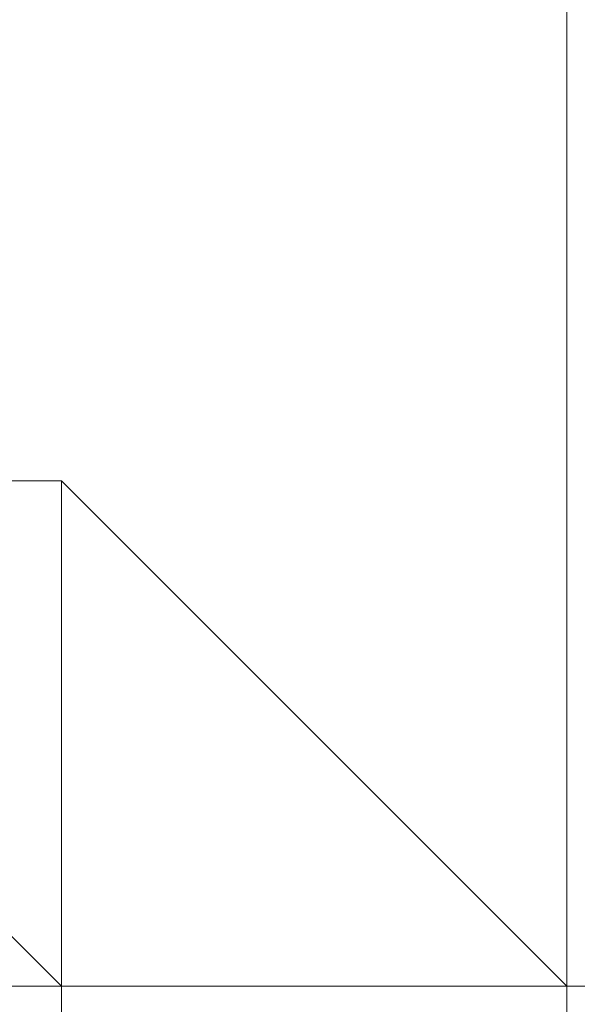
# Model space of a CAD drawing. Header units: inches. Extents: x -79624 to 52587, y -27526 to 10116.
# Tile 158 of 256: x 5647 to 5657, y -7694 to -7676. Entities that reach past the tile are written whole.
import ezdxf
from ezdxf import colors
from ezdxf.entities.mleader import LeaderData, LeaderLine
from ezdxf.math import Vec2, Vec3

# ---------------------------------------------------------------- set-up
doc = ezdxf.new("R2010")
doc.units = ezdxf.units.IN
doc.header["$MEASUREMENT"] = 0
doc.layers.add('- განათება', color=7, linetype='Continuous')
doc.layers.add('Dimensioning - General', color=7, linetype='Continuous')
doc.layers.add('- მექანიკური ნაწილი', color=7, linetype='Continuous', lineweight=18)
doc.styles.add('CT', font='ARIALN.TTF', dxfattribs={"height": 200})
doc.styles.add('GENERATED_STYLE_1', font='txt')
doc.dimstyles.new('GENERATED_STYLE__1', dxfattribs={"dimtxt": 100, "dimasz": 76, "dimexe": 0.18, "dimexo": 0.0625, "dimgap": 0, "dimtad": 0, "dimdec": 0, "dimlfac": 0.1, "dimzin": 0, "dimdsep": 46, "dimtxsty": 'GENERATED_STYLE_1', "dimblk": 'ARROWHEAD_5', "dimblk1": 'ARROWHEAD_5', "dimblk2": 'ARROWHEAD_5', "dimcen": 0.09, "dimse1": 1, "dimse2": 1, "dimclrd": 7, "dimclre": 7, "dimclrt": 7, "dimadec": 0, "dimazin": 0, "dimtfac": 1, "dimtdec": 4, "dimtmove": 0, "dimatfit": 3, "dimfxl": 1, "dimtolj": 1, "dimtzin": 0, "dimarcsym": 0})

# ---------------------------------------------------------------- blocks, each defined once
blk = doc.blocks.new('ARROWHEAD_5')
at = {"linetype": 'Continuous', "lineweight": 0}
blk.add_hatch(color=0, dxfattribs=at).paths.add_polyline_path([(-1, 0.2679), (0, 0), (-1, -0.2679)])
at = {"color": 0, "linetype": 'Continuous', "lineweight": 0}
blk.add_line((0, 0), (-1, 0), dxfattribs=at)
blk = doc.blocks.new('*D249')
at = {"layer": 'Defpoints', "color": 0, "linetype": 'Continuous', "transparency": 16777216}
for p in [(358.556, 209.203), (25258.556, 209.203), (1258.556, -26125.722)]:
    blk.add_point(p, dxfattribs=at)
at = {"layer": 'Dimensioning - General', "color": 7, "linetype": 'Continuous', "lineweight": -2, "transparency": 16777216}
for p, q in [((358.556, 133.203), (358.556, -12795.724)), ((358.556, -26049.722), (358.556, -13148.104))]:
    blk.add_line(p, q, dxfattribs=at)
at = {"layer": 'Dimensioning - General', "color": 7, "linetype": 'Continuous', "lineweight": -2, "transparency": 16777216, "xscale": 76.00000000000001, "yscale": 76.00000000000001, "zscale": 76.00000000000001}
for p, rotation in [((358.556, 209.203), 90), ((358.556, -26125.722), 270)]:
    blk.add_blockref('ARROWHEAD_5', p, dxfattribs=dict(at, rotation=rotation))
at = {"layer": 'Dimensioning - General', "color": 7, "linetype": 'Continuous', "lineweight": 13, "transparency": 16777216, "insert": (358.556, -12971.914), "char_height": 100, "attachment_point": 5, "rotation": 90, "style": 'GENERATED_STYLE_1'}
blk.add_mtext('\\A1;2633', dxfattribs=at)
blk = doc.blocks.new('_DotSmall')
at = {"color": 0, "linetype": 'ByBlock', "const_width": 0.5}
blk.add_lwpolyline([(-0.0625, 0, 1), (0.0625, 0, 1)], format="xyb", close=True, dxfattribs=at)

msp = doc.modelspace()

# ---------------------------------------------------------------- linework, layer by layer
at = {"layer": '- მექანიკური ნაწილი', "color": 7, "lineweight": 0}
for points in [[(5782.86193, -7037.67465), (5728.96977, -7037.67465), (5782.86193, -7037.67465), (5728.96977, -7037.67465), (5728.96977, -7010.72856), (5684.05963, -7010.72856), (5684.05963, -7037.67465), (5728.96977, -7037.67465), (5684.05963, -7037.67465), (5728.96977, -7037.67465), (5728.96977, -7199.35115), (5782.86193, -7199.35115), (5728.96977, -7199.35115), (5782.86193, -7199.35115), (5728.96977, -7199.35115), (5684.05963, -7199.35115), (5657.11354, -7199.35115), (5657.11354, -7702.34471), (5684.05963, -7702.34471), (5657.11354, -7702.34471), (5657.11354, -7855.03918), (5657.11354, -7890.96729)], [(5630.16746, -7890.96729), (5630.16746, -7855.03918), (5639.14949, -7855.03918), (5639.14949, -7702.34471), (5630.16746, -7702.34471), (5639.14949, -7702.34471), (5630.16746, -7702.34471), (5630.16746, -7199.35115), (5639.14949, -7199.35115), (5657.11354, -7199.35115), (5657.11354, -7702.34471), (5639.14949, -7702.34471), (5639.14949, -7199.35115), (5630.16746, -7199.35115), (6339.74766, -7199.35115)], [(5630.16746, -7890.96729), (5630.16746, -7855.03918), (5639.14949, -7855.03918), (5630.16746, -7855.03918), (5639.14949, -7855.03918), (5630.16746, -7855.03918), (5639.14949, -7855.03918), (5639.14949, -7702.34471), (5657.11354, -7702.34471), (5639.14949, -7702.34471), (5657.11354, -7702.34471), (5657.11354, -7199.35115), (5639.14949, -7199.35115), (5639.14949, -7702.34471), (5630.16746, -7702.34471), (5630.16746, -7855.03918), (5639.14949, -7855.03918), (5639.14949, -7890.96729)], [(5666.09557, -7693.36268), (5630.16746, -7693.36268), (5666.09557, -7693.36268)], [(5648.13152, -7693.36268), (5648.13152, -7693.36268)]]:
    msp.add_lwpolyline(points, dxfattribs=at)
for points in [[(5657.11354, -7199.35115), (5639.14949, -7199.35115), (5630.16746, -7199.35115), (5639.14949, -7199.35115), (5630.16746, -7199.35115), (5639.14949, -7199.35115), (5639.14949, -7702.34471), (5657.11354, -7702.34471)], [(6330.76563, -7630.48848), (5639.14949, -7630.48848), (5630.16746, -7693.36268), (6339.74766, -7693.36268)], [(6330.76563, -7630.48848), (5639.14949, -7630.48848), (5630.16746, -7693.36268), (6339.74766, -7693.36268)], [(5666.09557, -7693.36268), (5630.16746, -7693.36268)]]:
    msp.add_lwpolyline(points, close=True, dxfattribs=at)
at = {"layer": '- მექანიკური ნაწილი', "lineweight": 0}
for points in [[(5639.14949, -7675.39862), (5639.14949, -7684.38065), (5648.13152, -7693.36268), (5639.14949, -7693.36268), (5648.13152, -7693.36268), (5639.14949, -7684.38065), (5639.14949, -7693.36268), (5639.14949, -7684.38065), (5639.14949, -7693.36268), (5639.14949, -7684.38065), (5648.13152, -7693.36268), (5639.14949, -7684.38065), (5639.14949, -7693.36268), (5639.14949, -7684.38065), (5639.14949, -7693.36268), (5630.16746, -7684.38065), (5630.16746, -7675.39862), (5630.16746, -7684.38065), (5630.16746, -7675.39862), (5630.16746, -7684.38065), (5630.16746, -7675.39862)], [(5639.14949, -7675.39862), (5639.14949, -7684.38065), (5630.16746, -7675.39862), (5630.16746, -7684.38065), (5639.14949, -7684.38065), (5630.16746, -7684.38065), (5639.14949, -7693.36268), (5639.14949, -7684.38065), (5648.13152, -7693.36268), (5639.14949, -7684.38065), (5639.14949, -7693.36268), (5648.13152, -7693.36268), (5639.14949, -7693.36268), (5639.14949, -7684.38065), (5639.14949, -7675.39862), (5639.14949, -7684.38065), (5639.14949, -7693.36268), (5648.13152, -7693.36268), (5639.14949, -7693.36268), (5639.14949, -7684.38065), (5630.16746, -7684.38065), (5639.14949, -7684.38065), (5630.16746, -7675.39862)], [(5693.04166, -7675.39862), (5684.05963, -7684.38065), (5675.0776, -7693.36268), (5666.09557, -7693.36268), (5657.11354, -7693.36268), (5648.13152, -7693.36268), (5639.14949, -7693.36268), (5630.16746, -7684.38065), (5630.16746, -7675.39862)], [(5648.13152, -7693.36268), (5639.14949, -7684.38065), (5648.13152, -7693.36268)], [(5648.13152, -7693.36268), (5639.14949, -7684.38065), (5648.13152, -7693.36268)], [(5648.13152, -7693.36268), (5639.14949, -7684.38065), (5648.13152, -7693.36268)], [(5648.13152, -7693.36268), (5639.14949, -7684.38065), (5648.13152, -7693.36268)], [(5648.13152, -7684.38065), (5639.14949, -7684.38065), (5648.13152, -7684.38065)], [(5648.13152, -7684.38065), (5639.14949, -7684.38065), (5648.13152, -7684.38065)], [(5648.13152, -7684.38065), (5639.14949, -7684.38065), (5648.13152, -7684.38065)], [(5648.13152, -7684.38065), (5639.14949, -7684.38065), (5648.13152, -7684.38065)], [(5648.13152, -7684.38065), (5639.14949, -7684.38065), (5648.13152, -7684.38065)], [(5648.13152, -7684.38065), (5639.14949, -7684.38065), (5648.13152, -7684.38065)], [(5648.13152, -7684.38065), (5639.14949, -7684.38065), (5648.13152, -7684.38065)], [(5648.13152, -7684.38065), (5639.14949, -7684.38065), (5648.13152, -7684.38065)], [(5648.13152, -7684.38065), (5639.14949, -7684.38065), (5648.13152, -7684.38065)], [(5648.13152, -7693.36268), (5639.14949, -7684.38065), (5648.13152, -7693.36268)], [(5648.13152, -7693.36268), (5639.14949, -7684.38065), (5648.13152, -7693.36268)], [(5648.13152, -7693.36268), (5639.14949, -7684.38065), (5648.13152, -7693.36268)], [(5648.13152, -7693.36268), (5639.14949, -7684.38065), (5648.13152, -7693.36268)], [(5648.13152, -7693.36268), (5639.14949, -7684.38065), (5648.13152, -7693.36268)], [(5648.13152, -7693.36268), (5639.14949, -7684.38065), (5648.13152, -7693.36268)], [(5648.13152, -7693.36268), (5639.14949, -7684.38065), (5648.13152, -7693.36268)], [(5648.13152, -7693.36268), (5639.14949, -7684.38065), (5648.13152, -7693.36268)], [(5648.13152, -7684.38065), (5639.14949, -7684.38065), (5648.13152, -7684.38065)], [(5648.13152, -7684.38065), (5639.14949, -7684.38065), (5648.13152, -7684.38065)], [(5648.13152, -7684.38065), (5639.14949, -7684.38065), (5648.13152, -7684.38065)], [(5648.13152, -7684.38065), (5639.14949, -7684.38065), (5648.13152, -7684.38065)], [(5648.13152, -7684.38065), (5639.14949, -7684.38065), (5648.13152, -7684.38065)], [(5648.13152, -7684.38065), (5639.14949, -7684.38065), (5648.13152, -7684.38065)], [(5648.13152, -7684.38065), (5639.14949, -7684.38065), (5648.13152, -7684.38065)], [(5648.13152, -7684.38065), (5639.14949, -7684.38065), (5648.13152, -7684.38065)], [(5648.13152, -7684.38065), (5639.14949, -7684.38065), (5648.13152, -7684.38065)], [(5648.13152, -7693.36268), (5639.14949, -7684.38065), (5648.13152, -7693.36268)], [(5648.13152, -7693.36268), (5639.14949, -7684.38065), (5648.13152, -7693.36268)], [(5648.13152, -7693.36268), (5639.14949, -7684.38065), (5648.13152, -7693.36268)], [(5648.13152, -7693.36268), (5639.14949, -7684.38065), (5648.13152, -7693.36268)], [(5648.13152, -7693.36268), (5639.14949, -7684.38065), (5648.13152, -7693.36268)], [(5648.13152, -7693.36268), (5639.14949, -7684.38065), (5648.13152, -7693.36268)], [(5648.13152, -7693.36268), (5639.14949, -7684.38065), (5648.13152, -7693.36268)], [(5648.13152, -7693.36268), (5639.14949, -7684.38065), (5648.13152, -7693.36268)], [(5648.13152, -7684.38065), (5639.14949, -7684.38065), (5648.13152, -7684.38065)], [(5648.13152, -7684.38065), (5639.14949, -7684.38065), (5648.13152, -7684.38065)], [(5648.13152, -7684.38065), (5639.14949, -7684.38065), (5648.13152, -7684.38065)], [(5648.13152, -7684.38065), (5639.14949, -7684.38065), (5648.13152, -7684.38065)], [(5648.13152, -7684.38065), (5639.14949, -7684.38065), (5648.13152, -7684.38065)], [(5648.13152, -7684.38065), (5639.14949, -7684.38065), (5648.13152, -7684.38065)], [(5648.13152, -7684.38065), (5639.14949, -7684.38065), (5648.13152, -7684.38065)], [(5648.13152, -7684.38065), (5639.14949, -7684.38065), (5648.13152, -7684.38065)], [(5648.13152, -7684.38065), (5639.14949, -7684.38065), (5648.13152, -7684.38065)], [(5648.13152, -7693.36268), (5639.14949, -7684.38065), (5648.13152, -7693.36268)], [(5648.13152, -7693.36268), (5639.14949, -7684.38065), (5648.13152, -7693.36268)], [(5648.13152, -7693.36268), (5639.14949, -7684.38065), (5648.13152, -7693.36268)], [(5648.13152, -7693.36268), (5639.14949, -7684.38065), (5648.13152, -7693.36268)], [(5648.13152, -7684.38065), (5648.13152, -7693.36268), (5648.13152, -7684.38065)], [(5648.13152, -7684.38065), (5648.13152, -7684.38065)], [(5648.13152, -7693.36268), (5648.13152, -7684.38065), (5648.13152, -7693.36268)], [(5648.13152, -7684.38065), (5648.13152, -7684.38065)], [(5648.13152, -7693.36268), (5648.13152, -7684.38065), (5648.13152, -7693.36268)], [(5648.13152, -7684.38065), (5648.13152, -7684.38065)], [(5648.13152, -7693.36268), (5648.13152, -7684.38065), (5648.13152, -7693.36268)], [(5648.13152, -7684.38065), (5648.13152, -7684.38065)], [(5648.13152, -7693.36268), (5648.13152, -7684.38065), (5648.13152, -7693.36268)], [(5648.13152, -7684.38065), (5648.13152, -7684.38065)], [(5648.13152, -7684.38065), (5648.13152, -7684.38065)], [(5657.11354, -7693.36268), (5648.13152, -7684.38065), (5657.11354, -7693.36268)], [(5648.13152, -7684.38065), (5648.13152, -7684.38065)], [(5657.11354, -7693.36268), (5648.13152, -7684.38065), (5657.11354, -7693.36268)], [(5648.13152, -7684.38065), (5648.13152, -7684.38065)], [(5648.13152, -7684.38065), (5648.13152, -7684.38065)], [(5648.13152, -7693.36268), (5648.13152, -7684.38065), (5648.13152, -7693.36268)], [(5648.13152, -7684.38065), (5648.13152, -7693.36268), (5648.13152, -7684.38065)], [(5648.13152, -7684.38065), (5648.13152, -7693.36268), (5648.13152, -7684.38065)], [(5648.13152, -7684.38065), (5648.13152, -7684.38065)], [(5648.13152, -7693.36268), (5648.13152, -7684.38065), (5648.13152, -7693.36268)], [(5648.13152, -7684.38065), (5648.13152, -7684.38065)], [(5648.13152, -7693.36268), (5648.13152, -7684.38065), (5648.13152, -7693.36268)], [(5648.13152, -7684.38065), (5648.13152, -7684.38065)], [(5648.13152, -7693.36268), (5648.13152, -7684.38065), (5648.13152, -7693.36268)], [(5648.13152, -7684.38065), (5648.13152, -7684.38065)], [(5648.13152, -7693.36268), (5648.13152, -7684.38065), (5648.13152, -7693.36268)], [(5648.13152, -7684.38065), (5648.13152, -7684.38065)], [(5648.13152, -7684.38065), (5648.13152, -7684.38065)], [(5657.11354, -7693.36268), (5648.13152, -7684.38065), (5657.11354, -7693.36268)], [(5648.13152, -7684.38065), (5648.13152, -7684.38065)], [(5657.11354, -7693.36268), (5648.13152, -7684.38065), (5657.11354, -7693.36268)], [(5648.13152, -7684.38065), (5648.13152, -7684.38065)], [(5648.13152, -7684.38065), (5648.13152, -7684.38065)], [(5648.13152, -7693.36268), (5648.13152, -7684.38065), (5648.13152, -7693.36268)], [(5648.13152, -7684.38065), (5648.13152, -7693.36268), (5648.13152, -7684.38065)], [(5648.13152, -7684.38065), (5648.13152, -7693.36268), (5648.13152, -7684.38065)], [(5648.13152, -7684.38065), (5648.13152, -7684.38065)], [(5648.13152, -7693.36268), (5648.13152, -7684.38065), (5648.13152, -7693.36268)], [(5648.13152, -7684.38065), (5648.13152, -7684.38065)], [(5648.13152, -7693.36268), (5648.13152, -7684.38065), (5648.13152, -7693.36268)], [(5648.13152, -7684.38065), (5648.13152, -7684.38065)], [(5648.13152, -7693.36268), (5648.13152, -7684.38065), (5648.13152, -7693.36268)], [(5648.13152, -7684.38065), (5648.13152, -7684.38065)], [(5648.13152, -7693.36268), (5648.13152, -7684.38065), (5648.13152, -7693.36268)], [(5648.13152, -7684.38065), (5648.13152, -7684.38065)], [(5648.13152, -7684.38065), (5648.13152, -7684.38065)], [(5657.11354, -7693.36268), (5648.13152, -7684.38065), (5657.11354, -7693.36268)], [(5648.13152, -7684.38065), (5648.13152, -7684.38065)], [(5657.11354, -7693.36268), (5648.13152, -7684.38065), (5657.11354, -7693.36268)], [(5648.13152, -7684.38065), (5648.13152, -7684.38065)], [(5648.13152, -7684.38065), (5648.13152, -7684.38065)], [(5648.13152, -7693.36268), (5648.13152, -7684.38065), (5648.13152, -7693.36268)], [(5648.13152, -7684.38065), (5648.13152, -7693.36268), (5648.13152, -7684.38065)], [(5639.14949, -7693.36268), (5648.13152, -7693.36268), (5639.14949, -7693.36268)], [(5639.14949, -7693.36268), (5648.13152, -7693.36268), (5639.14949, -7693.36268)], [(5648.13152, -7693.36268), (5639.14949, -7693.36268), (5648.13152, -7693.36268)], [(5648.13152, -7693.36268), (5639.14949, -7693.36268), (5648.13152, -7693.36268)], [(5648.13152, -7693.36268), (5639.14949, -7693.36268), (5648.13152, -7693.36268)], [(5648.13152, -7693.36268), (5639.14949, -7693.36268), (5648.13152, -7693.36268)], [(5648.13152, -7693.36268), (5639.14949, -7693.36268), (5648.13152, -7693.36268)], [(5648.13152, -7693.36268), (5639.14949, -7693.36268), (5648.13152, -7693.36268)], [(5648.13152, -7693.36268), (5639.14949, -7693.36268), (5648.13152, -7693.36268)], [(5648.13152, -7693.36268), (5639.14949, -7693.36268), (5648.13152, -7693.36268)], [(5648.13152, -7693.36268), (5639.14949, -7693.36268), (5648.13152, -7693.36268)], [(5648.13152, -7693.36268), (5639.14949, -7693.36268), (5648.13152, -7693.36268)], [(5648.13152, -7693.36268), (5639.14949, -7693.36268), (5648.13152, -7693.36268)], [(5648.13152, -7693.36268), (5639.14949, -7693.36268), (5648.13152, -7693.36268)], [(5648.13152, -7693.36268), (5639.14949, -7693.36268), (5648.13152, -7693.36268)], [(5648.13152, -7693.36268), (5639.14949, -7693.36268), (5648.13152, -7693.36268)], [(5648.13152, -7693.36268), (5639.14949, -7693.36268), (5648.13152, -7693.36268)], [(5648.13152, -7693.36268), (5639.14949, -7693.36268), (5648.13152, -7693.36268)], [(5648.13152, -7693.36268), (5639.14949, -7693.36268), (5648.13152, -7693.36268)], [(5648.13152, -7693.36268), (5639.14949, -7693.36268), (5648.13152, -7693.36268)], [(5648.13152, -7693.36268), (5639.14949, -7693.36268), (5648.13152, -7693.36268)], [(5648.13152, -7693.36268), (5639.14949, -7693.36268), (5648.13152, -7693.36268)], [(5648.13152, -7693.36268), (5639.14949, -7693.36268), (5648.13152, -7693.36268)], [(5648.13152, -7693.36268), (5639.14949, -7693.36268), (5648.13152, -7693.36268)], [(5675.0776, -7693.36268), (5666.09557, -7693.36268), (5675.0776, -7693.36268), (5666.09557, -7693.36268), (5657.11354, -7693.36268), (5648.13152, -7693.36268), (5639.14949, -7693.36268)], [(5648.13152, -7693.36268), (5639.14949, -7693.36268), (5648.13152, -7693.36268)], [(5648.13152, -7693.36268), (5639.14949, -7693.36268), (5648.13152, -7693.36268)], [(5648.13152, -7693.36268), (5639.14949, -7693.36268), (5648.13152, -7693.36268)], [(5648.13152, -7693.36268), (5639.14949, -7693.36268), (5648.13152, -7693.36268)], [(5648.13152, -7693.36268), (5639.14949, -7693.36268), (5648.13152, -7693.36268)], [(5648.13152, -7693.36268), (5639.14949, -7693.36268), (5648.13152, -7693.36268)], [(5648.13152, -7693.36268), (5639.14949, -7693.36268), (5648.13152, -7693.36268)], [(5648.13152, -7693.36268), (5639.14949, -7693.36268), (5648.13152, -7693.36268)], [(5648.13152, -7693.36268), (5639.14949, -7693.36268), (5648.13152, -7693.36268)], [(5648.13152, -7693.36268), (5639.14949, -7693.36268), (5648.13152, -7693.36268)], [(5648.13152, -7693.36268), (5639.14949, -7693.36268), (5648.13152, -7693.36268)], [(5639.14949, -7693.36268), (5648.13152, -7693.36268), (5639.14949, -7693.36268)], [(5648.13152, -7693.36268), (5648.13152, -7693.36268)], [(5648.13152, -7702.34471), (5648.13152, -7693.36268), (5648.13152, -7702.34471)], [(5648.13152, -7693.36268), (5648.13152, -7693.36268)], [(5648.13152, -7693.36268), (5657.11354, -7693.36268), (5648.13152, -7693.36268)], [(5648.13152, -7693.36268), (5648.13152, -7693.36268)], [(5648.13152, -7693.36268), (5648.13152, -7693.36268)], [(5657.11354, -7693.36268), (5648.13152, -7693.36268), (5657.11354, -7693.36268)], [(5648.13152, -7693.36268), (5648.13152, -7693.36268)], [(5657.11354, -7693.36268), (5648.13152, -7693.36268), (5657.11354, -7693.36268)], [(5648.13152, -7693.36268), (5648.13152, -7693.36268)], [(5657.11354, -7693.36268), (5648.13152, -7693.36268), (5657.11354, -7693.36268)], [(5648.13152, -7693.36268), (5648.13152, -7693.36268)], [(5657.11354, -7693.36268), (5648.13152, -7693.36268), (5657.11354, -7693.36268)], [(5648.13152, -7693.36268), (5648.13152, -7693.36268)], [(5657.11354, -7693.36268), (5648.13152, -7693.36268), (5657.11354, -7693.36268)], [(5648.13152, -7693.36268), (5648.13152, -7693.36268)], [(5657.11354, -7693.36268), (5648.13152, -7693.36268), (5657.11354, -7693.36268)], [(5648.13152, -7693.36268), (5648.13152, -7693.36268)], [(5657.11354, -7693.36268), (5648.13152, -7693.36268), (5657.11354, -7693.36268)], [(5648.13152, -7693.36268), (5648.13152, -7693.36268)], [(5657.11354, -7693.36268), (5648.13152, -7693.36268), (5657.11354, -7693.36268)], [(5648.13152, -7693.36268), (5648.13152, -7693.36268)], [(5657.11354, -7693.36268), (5648.13152, -7693.36268), (5657.11354, -7693.36268)], [(5648.13152, -7693.36268), (5648.13152, -7693.36268)], [(5657.11354, -7693.36268), (5648.13152, -7693.36268), (5657.11354, -7693.36268)], [(5648.13152, -7693.36268), (5648.13152, -7693.36268)], [(5657.11354, -7693.36268), (5648.13152, -7693.36268), (5657.11354, -7693.36268)], [(5648.13152, -7693.36268), (5648.13152, -7693.36268)], [(5657.11354, -7693.36268), (5648.13152, -7693.36268), (5657.11354, -7693.36268)], [(5648.13152, -7693.36268), (5648.13152, -7693.36268)], [(5657.11354, -7693.36268), (5648.13152, -7693.36268), (5657.11354, -7693.36268)], [(5648.13152, -7693.36268), (5648.13152, -7693.36268)], [(5657.11354, -7693.36268), (5648.13152, -7693.36268), (5657.11354, -7693.36268)], [(5648.13152, -7693.36268), (5657.11354, -7693.36268), (5648.13152, -7693.36268)], [(5648.13152, -7693.36268), (5657.11354, -7693.36268), (5648.13152, -7693.36268)], [(5648.13152, -7693.36268), (5648.13152, -7693.36268)], [(5657.11354, -7693.36268), (5648.13152, -7693.36268), (5657.11354, -7693.36268)], [(5648.13152, -7693.36268), (5648.13152, -7693.36268)], [(5657.11354, -7693.36268), (5648.13152, -7693.36268), (5657.11354, -7693.36268)], [(5648.13152, -7693.36268), (5648.13152, -7693.36268)], [(5657.11354, -7693.36268), (5648.13152, -7693.36268), (5657.11354, -7693.36268)], [(5648.13152, -7693.36268), (5648.13152, -7693.36268)], [(5657.11354, -7693.36268), (5648.13152, -7693.36268), (5657.11354, -7693.36268)], [(5648.13152, -7693.36268), (5648.13152, -7693.36268)], [(5657.11354, -7693.36268), (5648.13152, -7693.36268), (5657.11354, -7693.36268)], [(5648.13152, -7693.36268), (5648.13152, -7693.36268)], [(5657.11354, -7693.36268), (5648.13152, -7693.36268), (5657.11354, -7693.36268)], [(5648.13152, -7693.36268), (5648.13152, -7693.36268)], [(5657.11354, -7693.36268), (5648.13152, -7693.36268), (5657.11354, -7693.36268)], [(5648.13152, -7693.36268), (5648.13152, -7693.36268)], [(5657.11354, -7693.36268), (5648.13152, -7693.36268), (5657.11354, -7693.36268)], [(5648.13152, -7693.36268), (5648.13152, -7693.36268)], [(5657.11354, -7693.36268), (5648.13152, -7693.36268), (5657.11354, -7693.36268)], [(5648.13152, -7693.36268), (5648.13152, -7693.36268)], [(5657.11354, -7693.36268), (5648.13152, -7693.36268), (5657.11354, -7693.36268)], [(5648.13152, -7693.36268), (5648.13152, -7693.36268)], [(5657.11354, -7693.36268), (5648.13152, -7693.36268), (5657.11354, -7693.36268)], [(5648.13152, -7693.36268), (5648.13152, -7693.36268)], [(5657.11354, -7693.36268), (5648.13152, -7693.36268), (5657.11354, -7693.36268)], [(5648.13152, -7693.36268), (5648.13152, -7693.36268)], [(5657.11354, -7693.36268), (5648.13152, -7693.36268), (5657.11354, -7693.36268)], [(5648.13152, -7693.36268), (5648.13152, -7693.36268)], [(5657.11354, -7693.36268), (5648.13152, -7693.36268), (5657.11354, -7693.36268)], [(5648.13152, -7693.36268), (5648.13152, -7693.36268)], [(5648.13152, -7693.36268), (5648.13152, -7693.36268)], [(5657.11354, -7693.36268), (5648.13152, -7693.36268), (5657.11354, -7693.36268)], [(5648.13152, -7693.36268), (5648.13152, -7693.36268)], [(5657.11354, -7693.36268), (5648.13152, -7693.36268), (5657.11354, -7693.36268)], [(5648.13152, -7693.36268), (5648.13152, -7693.36268)], [(5657.11354, -7693.36268), (5648.13152, -7693.36268), (5657.11354, -7693.36268)], [(5648.13152, -7693.36268), (5648.13152, -7693.36268)], [(5657.11354, -7693.36268), (5648.13152, -7693.36268), (5657.11354, -7693.36268)], [(5648.13152, -7693.36268), (5648.13152, -7693.36268)], [(5657.11354, -7693.36268), (5648.13152, -7693.36268), (5657.11354, -7693.36268)], [(5648.13152, -7693.36268), (5648.13152, -7693.36268)], [(5657.11354, -7693.36268), (5648.13152, -7693.36268), (5657.11354, -7693.36268)], [(5648.13152, -7693.36268), (5648.13152, -7693.36268)], [(5657.11354, -7693.36268), (5648.13152, -7693.36268), (5657.11354, -7693.36268)], [(5648.13152, -7693.36268), (5648.13152, -7693.36268)], [(5657.11354, -7693.36268), (5648.13152, -7693.36268), (5657.11354, -7693.36268)], [(5648.13152, -7693.36268), (5648.13152, -7693.36268)], [(5657.11354, -7693.36268), (5648.13152, -7693.36268), (5657.11354, -7693.36268)], [(5648.13152, -7693.36268), (5648.13152, -7693.36268)], [(5657.11354, -7693.36268), (5648.13152, -7693.36268), (5657.11354, -7693.36268)], [(5648.13152, -7693.36268), (5648.13152, -7693.36268)], [(5657.11354, -7693.36268), (5648.13152, -7693.36268), (5657.11354, -7693.36268)], [(5648.13152, -7693.36268), (5648.13152, -7693.36268)], [(5657.11354, -7693.36268), (5648.13152, -7693.36268), (5657.11354, -7693.36268)], [(5648.13152, -7693.36268), (5648.13152, -7693.36268)], [(5657.11354, -7693.36268), (5648.13152, -7693.36268), (5657.11354, -7693.36268)], [(5648.13152, -7693.36268), (5648.13152, -7693.36268)], [(5657.11354, -7693.36268), (5648.13152, -7693.36268), (5657.11354, -7693.36268)], [(5648.13152, -7693.36268), (5657.11354, -7693.36268), (5648.13152, -7693.36268)], [(5648.13152, -7693.36268), (5657.11354, -7693.36268), (5648.13152, -7693.36268)], [(5648.13152, -7693.36268), (5648.13152, -7693.36268)], [(5657.11354, -7693.36268), (5648.13152, -7693.36268), (5657.11354, -7693.36268)], [(5648.13152, -7693.36268), (5648.13152, -7693.36268)], [(5657.11354, -7693.36268), (5648.13152, -7693.36268), (5657.11354, -7693.36268)], [(5648.13152, -7693.36268), (5648.13152, -7693.36268)], [(5657.11354, -7693.36268), (5648.13152, -7693.36268), (5657.11354, -7693.36268)], [(5648.13152, -7693.36268), (5648.13152, -7693.36268)], [(5657.11354, -7693.36268), (5648.13152, -7693.36268), (5657.11354, -7693.36268)], [(5648.13152, -7693.36268), (5648.13152, -7693.36268)], [(5657.11354, -7693.36268), (5648.13152, -7693.36268), (5657.11354, -7693.36268)], [(5648.13152, -7693.36268), (5648.13152, -7693.36268)], [(5657.11354, -7693.36268), (5648.13152, -7693.36268), (5657.11354, -7693.36268)], [(5648.13152, -7693.36268), (5648.13152, -7693.36268)], [(5657.11354, -7693.36268), (5648.13152, -7693.36268), (5657.11354, -7693.36268)], [(5648.13152, -7693.36268), (5648.13152, -7693.36268)], [(5657.11354, -7693.36268), (5648.13152, -7693.36268), (5657.11354, -7693.36268)], [(5648.13152, -7693.36268), (5648.13152, -7693.36268)], [(5657.11354, -7693.36268), (5648.13152, -7693.36268), (5657.11354, -7693.36268)], [(5648.13152, -7693.36268), (5648.13152, -7693.36268)], [(5657.11354, -7693.36268), (5648.13152, -7693.36268), (5657.11354, -7693.36268)], [(5648.13152, -7693.36268), (5648.13152, -7693.36268)], [(5657.11354, -7693.36268), (5648.13152, -7693.36268), (5657.11354, -7693.36268)], [(5648.13152, -7693.36268), (5648.13152, -7693.36268)], [(5657.11354, -7693.36268), (5648.13152, -7693.36268), (5657.11354, -7693.36268)], [(5648.13152, -7693.36268), (5648.13152, -7693.36268)], [(5657.11354, -7693.36268), (5648.13152, -7693.36268), (5657.11354, -7693.36268)], [(5648.13152, -7693.36268), (5648.13152, -7693.36268)], [(5657.11354, -7693.36268), (5648.13152, -7693.36268), (5657.11354, -7693.36268)], [(5648.13152, -7693.36268), (5648.13152, -7693.36268)], [(5648.13152, -7693.36268), (5648.13152, -7693.36268)], [(5657.11354, -7693.36268), (5648.13152, -7693.36268), (5657.11354, -7693.36268)], [(5648.13152, -7693.36268), (5648.13152, -7693.36268)], [(5657.11354, -7693.36268), (5648.13152, -7693.36268), (5657.11354, -7693.36268)], [(5648.13152, -7693.36268), (5648.13152, -7693.36268)], [(5657.11354, -7693.36268), (5648.13152, -7693.36268), (5657.11354, -7693.36268)], [(5648.13152, -7693.36268), (5648.13152, -7693.36268)], [(5657.11354, -7693.36268), (5648.13152, -7693.36268), (5657.11354, -7693.36268)], [(5648.13152, -7693.36268), (5648.13152, -7693.36268)], [(5657.11354, -7693.36268), (5648.13152, -7693.36268), (5657.11354, -7693.36268)], [(5648.13152, -7693.36268), (5648.13152, -7693.36268)], [(5657.11354, -7693.36268), (5648.13152, -7693.36268), (5657.11354, -7693.36268)], [(5648.13152, -7693.36268), (5648.13152, -7693.36268)], [(5657.11354, -7693.36268), (5648.13152, -7693.36268), (5657.11354, -7693.36268)], [(5648.13152, -7693.36268), (5648.13152, -7693.36268)], [(5657.11354, -7693.36268), (5648.13152, -7693.36268), (5657.11354, -7693.36268)], [(5648.13152, -7693.36268), (5648.13152, -7693.36268)], [(5657.11354, -7693.36268), (5648.13152, -7693.36268), (5657.11354, -7693.36268)], [(5648.13152, -7693.36268), (5648.13152, -7693.36268)], [(5657.11354, -7693.36268), (5648.13152, -7693.36268), (5657.11354, -7693.36268)], [(5648.13152, -7693.36268), (5648.13152, -7693.36268)], [(5657.11354, -7693.36268), (5648.13152, -7693.36268), (5657.11354, -7693.36268)], [(5648.13152, -7693.36268), (5648.13152, -7693.36268)], [(5657.11354, -7693.36268), (5648.13152, -7693.36268), (5657.11354, -7693.36268)], [(5648.13152, -7693.36268), (5648.13152, -7693.36268)], [(5657.11354, -7693.36268), (5648.13152, -7693.36268), (5657.11354, -7693.36268)], [(5648.13152, -7693.36268), (5648.13152, -7693.36268)], [(5657.11354, -7693.36268), (5648.13152, -7693.36268), (5657.11354, -7693.36268)], [(5648.13152, -7693.36268), (5657.11354, -7693.36268), (5648.13152, -7693.36268)], [(5648.13152, -7693.36268), (5657.11354, -7693.36268), (5648.13152, -7693.36268)], [(5648.13152, -7693.36268), (5648.13152, -7693.36268)], [(5657.11354, -7693.36268), (5648.13152, -7693.36268), (5657.11354, -7693.36268)], [(5648.13152, -7693.36268), (5648.13152, -7693.36268)], [(5657.11354, -7693.36268), (5648.13152, -7693.36268), (5657.11354, -7693.36268)], [(5648.13152, -7693.36268), (5648.13152, -7693.36268)], [(5657.11354, -7693.36268), (5648.13152, -7693.36268), (5657.11354, -7693.36268)], [(5648.13152, -7693.36268), (5648.13152, -7693.36268)], [(5657.11354, -7693.36268), (5648.13152, -7693.36268), (5657.11354, -7693.36268)], [(5648.13152, -7693.36268), (5648.13152, -7693.36268)], [(5657.11354, -7693.36268), (5648.13152, -7693.36268), (5657.11354, -7693.36268)], [(5648.13152, -7693.36268), (5648.13152, -7693.36268)], [(5657.11354, -7693.36268), (5648.13152, -7693.36268), (5657.11354, -7693.36268)], [(5648.13152, -7693.36268), (5648.13152, -7693.36268)], [(5657.11354, -7693.36268), (5648.13152, -7693.36268), (5657.11354, -7693.36268)], [(5648.13152, -7693.36268), (5648.13152, -7693.36268)], [(5657.11354, -7693.36268), (5648.13152, -7693.36268), (5657.11354, -7693.36268)], [(5648.13152, -7693.36268), (5648.13152, -7693.36268)], [(5657.11354, -7693.36268), (5648.13152, -7693.36268), (5657.11354, -7693.36268)], [(5648.13152, -7693.36268), (5648.13152, -7693.36268)], [(5657.11354, -7693.36268), (5648.13152, -7693.36268), (5657.11354, -7693.36268)], [(5648.13152, -7693.36268), (5648.13152, -7693.36268)], [(5657.11354, -7693.36268), (5648.13152, -7693.36268), (5657.11354, -7693.36268)], [(5648.13152, -7693.36268), (5648.13152, -7693.36268)], [(5657.11354, -7693.36268), (5648.13152, -7693.36268), (5657.11354, -7693.36268)], [(5648.13152, -7693.36268), (5648.13152, -7693.36268)], [(5657.11354, -7693.36268), (5648.13152, -7693.36268), (5657.11354, -7693.36268)], [(5648.13152, -7693.36268), (5648.13152, -7693.36268)], [(5657.11354, -7693.36268), (5648.13152, -7693.36268), (5657.11354, -7693.36268)], [(5648.13152, -7693.36268), (5648.13152, -7693.36268)], [(5648.13152, -7693.36268), (5657.11354, -7693.36268), (5648.13152, -7693.36268)], [(5648.13152, -7693.36268), (5648.13152, -7693.36268)], [(5648.13152, -7693.36268), (5648.13152, -7693.36268)], [(5657.11354, -7693.36268), (5666.09557, -7693.36268), (5657.11354, -7693.36268)], [(5657.11354, -7693.36268), (5657.11354, -7693.36268)], [(5657.11354, -7693.36268), (5657.11354, -7693.36268)], [(5657.11354, -7693.36268), (5657.11354, -7693.36268)], [(5666.09557, -7693.36268), (5657.11354, -7693.36268), (5666.09557, -7693.36268)], [(5657.11354, -7693.36268), (5657.11354, -7693.36268)], [(5666.09557, -7693.36268), (5657.11354, -7693.36268), (5666.09557, -7693.36268)], [(5657.11354, -7693.36268), (5657.11354, -7693.36268)], [(5666.09557, -7693.36268), (5657.11354, -7693.36268), (5666.09557, -7693.36268)], [(5657.11354, -7693.36268), (5657.11354, -7693.36268)], [(5666.09557, -7693.36268), (5657.11354, -7693.36268), (5666.09557, -7693.36268)], [(5657.11354, -7693.36268), (5657.11354, -7693.36268)], [(5666.09557, -7693.36268), (5657.11354, -7693.36268), (5666.09557, -7693.36268)], [(5657.11354, -7693.36268), (5657.11354, -7693.36268)], [(5666.09557, -7693.36268), (5657.11354, -7693.36268), (5666.09557, -7693.36268)], [(5657.11354, -7693.36268), (5657.11354, -7693.36268)], [(5666.09557, -7693.36268), (5657.11354, -7693.36268), (5666.09557, -7693.36268)], [(5657.11354, -7693.36268), (5657.11354, -7693.36268)], [(5666.09557, -7693.36268), (5657.11354, -7693.36268), (5666.09557, -7693.36268)], [(5657.11354, -7693.36268), (5657.11354, -7693.36268)], [(5666.09557, -7693.36268), (5657.11354, -7693.36268), (5666.09557, -7693.36268)], [(5657.11354, -7693.36268), (5657.11354, -7693.36268)], [(5666.09557, -7693.36268), (5657.11354, -7693.36268), (5666.09557, -7693.36268)], [(5657.11354, -7693.36268), (5657.11354, -7693.36268)], [(5666.09557, -7693.36268), (5657.11354, -7693.36268), (5666.09557, -7693.36268)], [(5657.11354, -7693.36268), (5657.11354, -7693.36268)], [(5666.09557, -7693.36268), (5657.11354, -7693.36268), (5666.09557, -7693.36268)], [(5657.11354, -7693.36268), (5657.11354, -7693.36268)], [(5666.09557, -7693.36268), (5657.11354, -7693.36268), (5666.09557, -7693.36268)], [(5657.11354, -7693.36268), (5657.11354, -7693.36268)], [(5666.09557, -7693.36268), (5657.11354, -7693.36268), (5666.09557, -7693.36268)], [(5657.11354, -7693.36268), (5657.11354, -7693.36268)], [(5666.09557, -7693.36268), (5657.11354, -7693.36268), (5666.09557, -7693.36268)], [(5657.11354, -7693.36268), (5657.11354, -7693.36268)], [(5666.09557, -7693.36268), (5657.11354, -7693.36268), (5666.09557, -7693.36268)], [(5657.11354, -7693.36268), (5657.11354, -7693.36268)], [(5666.09557, -7693.36268), (5657.11354, -7693.36268), (5666.09557, -7693.36268)], [(5657.11354, -7693.36268), (5657.11354, -7693.36268)], [(5666.09557, -7693.36268), (5657.11354, -7693.36268), (5666.09557, -7693.36268)], [(5657.11354, -7693.36268), (5657.11354, -7693.36268)], [(5666.09557, -7693.36268), (5657.11354, -7693.36268), (5666.09557, -7693.36268)], [(5657.11354, -7693.36268), (5657.11354, -7693.36268)], [(5666.09557, -7693.36268), (5657.11354, -7693.36268), (5666.09557, -7693.36268)], [(5657.11354, -7693.36268), (5657.11354, -7693.36268)], [(5666.09557, -7693.36268), (5657.11354, -7693.36268), (5666.09557, -7693.36268)], [(5657.11354, -7693.36268), (5657.11354, -7693.36268)], [(5666.09557, -7693.36268), (5657.11354, -7693.36268), (5666.09557, -7693.36268)], [(5657.11354, -7693.36268), (5657.11354, -7693.36268)], [(5666.09557, -7693.36268), (5657.11354, -7693.36268), (5666.09557, -7693.36268)], [(5657.11354, -7693.36268), (5657.11354, -7693.36268)], [(5666.09557, -7693.36268), (5657.11354, -7693.36268), (5666.09557, -7693.36268)], [(5657.11354, -7693.36268), (5657.11354, -7693.36268)], [(5666.09557, -7693.36268), (5657.11354, -7693.36268), (5666.09557, -7693.36268)], [(5657.11354, -7693.36268), (5657.11354, -7693.36268)], [(5666.09557, -7693.36268), (5657.11354, -7693.36268), (5666.09557, -7693.36268)], [(5657.11354, -7693.36268), (5657.11354, -7693.36268)], [(5666.09557, -7693.36268), (5657.11354, -7693.36268), (5666.09557, -7693.36268)], [(5657.11354, -7693.36268), (5657.11354, -7693.36268)], [(5666.09557, -7693.36268), (5657.11354, -7693.36268), (5666.09557, -7693.36268)], [(5657.11354, -7693.36268), (5657.11354, -7693.36268)], [(5666.09557, -7693.36268), (5657.11354, -7693.36268), (5666.09557, -7693.36268)], [(5657.11354, -7693.36268), (5657.11354, -7693.36268)], [(5666.09557, -7693.36268), (5657.11354, -7693.36268), (5666.09557, -7693.36268)], [(5657.11354, -7693.36268), (5657.11354, -7693.36268)], [(5666.09557, -7693.36268), (5657.11354, -7693.36268), (5666.09557, -7693.36268)], [(5657.11354, -7693.36268), (5657.11354, -7693.36268)], [(5666.09557, -7693.36268), (5657.11354, -7693.36268), (5666.09557, -7693.36268)], [(5657.11354, -7693.36268), (5657.11354, -7693.36268)], [(5657.11354, -7693.36268), (5657.11354, -7693.36268)], [(5666.09557, -7693.36268), (5657.11354, -7693.36268), (5666.09557, -7693.36268)], [(5657.11354, -7693.36268), (5657.11354, -7693.36268)], [(5666.09557, -7693.36268), (5657.11354, -7693.36268), (5666.09557, -7693.36268)], [(5657.11354, -7693.36268), (5657.11354, -7693.36268)], [(5666.09557, -7693.36268), (5657.11354, -7693.36268), (5666.09557, -7693.36268)], [(5657.11354, -7693.36268), (5657.11354, -7693.36268)], [(5666.09557, -7693.36268), (5657.11354, -7693.36268), (5666.09557, -7693.36268)], [(5657.11354, -7693.36268), (5657.11354, -7693.36268)], [(5666.09557, -7693.36268), (5657.11354, -7693.36268), (5666.09557, -7693.36268)], [(5657.11354, -7693.36268), (5657.11354, -7693.36268)], [(5666.09557, -7693.36268), (5657.11354, -7693.36268), (5666.09557, -7693.36268)], [(5657.11354, -7693.36268), (5657.11354, -7693.36268)], [(5666.09557, -7693.36268), (5657.11354, -7693.36268), (5666.09557, -7693.36268)], [(5657.11354, -7693.36268), (5657.11354, -7693.36268)], [(5666.09557, -7693.36268), (5657.11354, -7693.36268), (5666.09557, -7693.36268)], [(5657.11354, -7693.36268), (5657.11354, -7693.36268)], [(5666.09557, -7693.36268), (5657.11354, -7693.36268), (5666.09557, -7693.36268)], [(5657.11354, -7693.36268), (5657.11354, -7693.36268)], [(5666.09557, -7693.36268), (5657.11354, -7693.36268), (5666.09557, -7693.36268)], [(5657.11354, -7693.36268), (5657.11354, -7693.36268)], [(5666.09557, -7693.36268), (5657.11354, -7693.36268), (5666.09557, -7693.36268)], [(5657.11354, -7693.36268), (5657.11354, -7693.36268)], [(5666.09557, -7693.36268), (5657.11354, -7693.36268), (5666.09557, -7693.36268)], [(5657.11354, -7693.36268), (5657.11354, -7693.36268)], [(5666.09557, -7693.36268), (5657.11354, -7693.36268), (5666.09557, -7693.36268)], [(5657.11354, -7693.36268), (5657.11354, -7693.36268)], [(5666.09557, -7693.36268), (5657.11354, -7693.36268), (5666.09557, -7693.36268)], [(5657.11354, -7693.36268), (5657.11354, -7693.36268)], [(5666.09557, -7693.36268), (5657.11354, -7693.36268), (5666.09557, -7693.36268)], [(5657.11354, -7693.36268), (5657.11354, -7693.36268)], [(5666.09557, -7693.36268), (5657.11354, -7693.36268), (5666.09557, -7693.36268)], [(5657.11354, -7693.36268), (5657.11354, -7693.36268)], [(5666.09557, -7693.36268), (5657.11354, -7693.36268), (5666.09557, -7693.36268)], [(5657.11354, -7693.36268), (5657.11354, -7693.36268)], [(5666.09557, -7693.36268), (5657.11354, -7693.36268), (5666.09557, -7693.36268)], [(5657.11354, -7693.36268), (5657.11354, -7693.36268)], [(5666.09557, -7693.36268), (5657.11354, -7693.36268), (5666.09557, -7693.36268)], [(5657.11354, -7693.36268), (5657.11354, -7693.36268)], [(5666.09557, -7693.36268), (5657.11354, -7693.36268), (5666.09557, -7693.36268)], [(5657.11354, -7693.36268), (5657.11354, -7693.36268)], [(5666.09557, -7693.36268), (5657.11354, -7693.36268), (5666.09557, -7693.36268)], [(5657.11354, -7693.36268), (5657.11354, -7693.36268)], [(5666.09557, -7693.36268), (5657.11354, -7693.36268), (5666.09557, -7693.36268)], [(5657.11354, -7693.36268), (5657.11354, -7693.36268)], [(5666.09557, -7693.36268), (5657.11354, -7693.36268), (5666.09557, -7693.36268)], [(5657.11354, -7693.36268), (5657.11354, -7693.36268)], [(5666.09557, -7693.36268), (5657.11354, -7693.36268), (5666.09557, -7693.36268)], [(5657.11354, -7693.36268), (5657.11354, -7693.36268)], [(5666.09557, -7693.36268), (5657.11354, -7693.36268), (5666.09557, -7693.36268)], [(5657.11354, -7693.36268), (5657.11354, -7693.36268)], [(5666.09557, -7693.36268), (5657.11354, -7693.36268), (5666.09557, -7693.36268)], [(5657.11354, -7693.36268), (5657.11354, -7693.36268)], [(5666.09557, -7693.36268), (5657.11354, -7693.36268), (5666.09557, -7693.36268)], [(5657.11354, -7693.36268), (5657.11354, -7693.36268)], [(5666.09557, -7693.36268), (5657.11354, -7693.36268), (5666.09557, -7693.36268)], [(5657.11354, -7693.36268), (5657.11354, -7693.36268)], [(5666.09557, -7693.36268), (5657.11354, -7693.36268), (5666.09557, -7693.36268)], [(5657.11354, -7693.36268), (5657.11354, -7693.36268)], [(5666.09557, -7693.36268), (5657.11354, -7693.36268), (5666.09557, -7693.36268)], [(5657.11354, -7693.36268), (5657.11354, -7693.36268)], [(5666.09557, -7693.36268), (5657.11354, -7693.36268), (5666.09557, -7693.36268)], [(5657.11354, -7693.36268), (5657.11354, -7693.36268)], [(5666.09557, -7693.36268), (5657.11354, -7693.36268), (5666.09557, -7693.36268)], [(5657.11354, -7693.36268), (5657.11354, -7693.36268)], [(5657.11354, -7693.36268), (5657.11354, -7693.36268)], [(5666.09557, -7693.36268), (5657.11354, -7693.36268), (5666.09557, -7693.36268)], [(5657.11354, -7693.36268), (5657.11354, -7693.36268)], [(5666.09557, -7693.36268), (5657.11354, -7693.36268), (5666.09557, -7693.36268)], [(5657.11354, -7693.36268), (5657.11354, -7693.36268)], [(5666.09557, -7693.36268), (5657.11354, -7693.36268), (5666.09557, -7693.36268)], [(5657.11354, -7693.36268), (5657.11354, -7693.36268)], [(5666.09557, -7693.36268), (5657.11354, -7693.36268), (5666.09557, -7693.36268)], [(5657.11354, -7693.36268), (5657.11354, -7693.36268)], [(5666.09557, -7693.36268), (5657.11354, -7693.36268), (5666.09557, -7693.36268)], [(5657.11354, -7693.36268), (5657.11354, -7693.36268)], [(5666.09557, -7693.36268), (5657.11354, -7693.36268), (5666.09557, -7693.36268)], [(5657.11354, -7693.36268), (5657.11354, -7693.36268)], [(5666.09557, -7693.36268), (5657.11354, -7693.36268), (5666.09557, -7693.36268)], [(5657.11354, -7693.36268), (5657.11354, -7693.36268)], [(5666.09557, -7693.36268), (5657.11354, -7693.36268), (5666.09557, -7693.36268)], [(5657.11354, -7693.36268), (5657.11354, -7693.36268)], [(5666.09557, -7693.36268), (5657.11354, -7693.36268), (5666.09557, -7693.36268)], [(5657.11354, -7693.36268), (5657.11354, -7693.36268)], [(5666.09557, -7693.36268), (5657.11354, -7693.36268), (5666.09557, -7693.36268)], [(5657.11354, -7693.36268), (5657.11354, -7693.36268)], [(5666.09557, -7693.36268), (5657.11354, -7693.36268), (5666.09557, -7693.36268)], [(5657.11354, -7693.36268), (5657.11354, -7693.36268)], [(5666.09557, -7693.36268), (5657.11354, -7693.36268), (5666.09557, -7693.36268)], [(5657.11354, -7693.36268), (5657.11354, -7693.36268)], [(5666.09557, -7693.36268), (5657.11354, -7693.36268), (5666.09557, -7693.36268)], [(5657.11354, -7693.36268), (5657.11354, -7693.36268)], [(5666.09557, -7693.36268), (5657.11354, -7693.36268), (5666.09557, -7693.36268)], [(5657.11354, -7693.36268), (5657.11354, -7693.36268)], [(5666.09557, -7693.36268), (5657.11354, -7693.36268), (5666.09557, -7693.36268)], [(5657.11354, -7693.36268), (5657.11354, -7693.36268)], [(5666.09557, -7693.36268), (5657.11354, -7693.36268), (5666.09557, -7693.36268)], [(5657.11354, -7693.36268), (5657.11354, -7693.36268)], [(5666.09557, -7693.36268), (5657.11354, -7693.36268), (5666.09557, -7693.36268)], [(5657.11354, -7693.36268), (5657.11354, -7693.36268)], [(5666.09557, -7693.36268), (5657.11354, -7693.36268), (5666.09557, -7693.36268)], [(5657.11354, -7693.36268), (5657.11354, -7693.36268)], [(5666.09557, -7693.36268), (5657.11354, -7693.36268), (5666.09557, -7693.36268)], [(5657.11354, -7693.36268), (5657.11354, -7693.36268)], [(5666.09557, -7693.36268), (5657.11354, -7693.36268), (5666.09557, -7693.36268)], [(5657.11354, -7693.36268), (5657.11354, -7693.36268)], [(5666.09557, -7693.36268), (5657.11354, -7693.36268), (5666.09557, -7693.36268)], [(5657.11354, -7693.36268), (5657.11354, -7693.36268)], [(5666.09557, -7693.36268), (5657.11354, -7693.36268), (5666.09557, -7693.36268)], [(5657.11354, -7693.36268), (5657.11354, -7693.36268)], [(5666.09557, -7693.36268), (5657.11354, -7693.36268), (5666.09557, -7693.36268)], [(5657.11354, -7693.36268), (5657.11354, -7693.36268)], [(5666.09557, -7693.36268), (5657.11354, -7693.36268), (5666.09557, -7693.36268)], [(5657.11354, -7693.36268), (5657.11354, -7693.36268)], [(5666.09557, -7693.36268), (5657.11354, -7693.36268), (5666.09557, -7693.36268)], [(5657.11354, -7693.36268), (5657.11354, -7693.36268)], [(5666.09557, -7693.36268), (5657.11354, -7693.36268), (5666.09557, -7693.36268)], [(5657.11354, -7693.36268), (5657.11354, -7693.36268)], [(5666.09557, -7693.36268), (5657.11354, -7693.36268), (5666.09557, -7693.36268)], [(5657.11354, -7693.36268), (5657.11354, -7693.36268)], [(5666.09557, -7693.36268), (5657.11354, -7693.36268), (5666.09557, -7693.36268)], [(5657.11354, -7693.36268), (5657.11354, -7693.36268)], [(5666.09557, -7693.36268), (5657.11354, -7693.36268), (5666.09557, -7693.36268)], [(5657.11354, -7693.36268), (5657.11354, -7693.36268)], [(5666.09557, -7693.36268), (5657.11354, -7693.36268), (5666.09557, -7693.36268)], [(5657.11354, -7693.36268), (5657.11354, -7693.36268)], [(5666.09557, -7693.36268), (5657.11354, -7693.36268), (5666.09557, -7693.36268)], [(5657.11354, -7693.36268), (5657.11354, -7693.36268)], [(5666.09557, -7693.36268), (5657.11354, -7693.36268), (5666.09557, -7693.36268)], [(5657.11354, -7693.36268), (5666.09557, -7693.36268), (5657.11354, -7693.36268)], [(5657.11354, -7693.36268), (5657.11354, -7693.36268)]]:
    msp.add_lwpolyline(points, dxfattribs=at)
for points in [[(5648.13152, -7684.38065), (5648.13152, -7693.36268), (5639.14949, -7684.38065)], [(5648.13152, -7693.36268), (5648.13152, -7684.38065), (5639.14949, -7684.38065)], [(5648.13152, -7684.38065), (5648.13152, -7693.36268), (5639.14949, -7684.38065)], [(5648.13152, -7693.36268), (5648.13152, -7684.38065), (5639.14949, -7684.38065)], [(5648.13152, -7684.38065), (5648.13152, -7693.36268), (5639.14949, -7684.38065)], [(5648.13152, -7693.36268), (5648.13152, -7684.38065), (5639.14949, -7684.38065)], [(5657.11354, -7693.36268), (5648.13152, -7693.36268), (5648.13152, -7684.38065)], [(5648.13152, -7693.36268), (5657.11354, -7693.36268), (5648.13152, -7684.38065)], [(5657.11354, -7693.36268), (5648.13152, -7693.36268), (5648.13152, -7684.38065)], [(5648.13152, -7693.36268), (5657.11354, -7693.36268), (5648.13152, -7684.38065)], [(5657.11354, -7693.36268), (5648.13152, -7693.36268), (5648.13152, -7684.38065)], [(5648.13152, -7693.36268), (5657.11354, -7693.36268), (5648.13152, -7684.38065)], [(5657.11354, -7693.36268), (5648.13152, -7693.36268), (5648.13152, -7702.34471), (5657.11354, -7702.34471)], [(5666.09557, -7693.36268), (5657.11354, -7693.36268), (5657.11354, -7702.34471), (5666.09557, -7702.34471)]]:
    msp.add_lwpolyline(points, close=True, dxfattribs=at)

# ---------------------------------------------------------------- dimensions: what is measured, and where the dimension line sits
at = {"layer": 'Dimensioning - General', "color": 7, "linetype": 'Continuous', "lineweight": 13}
dim = msp.add_linear_dim(base=(358.55594, 209.20337), p1=(1258.55593, -26125.72241), p2=(25258.55593, 209.20337), angle=90, dimstyle='GENERATED_STYLE__1', dxfattribs=at)
dim.commit()
dim.dimension.update_dxf_attribs({"geometry": '*D249', "text_midpoint": (358.55594, -12971.91402), "dimtype": 160, "text_rotation": 90})

# ---------------------------------------------------------------- leaders
at = {"layer": '- განათება', "color": 7}
ml = msp.add_multileader_mtext('Standard', dxfattribs=at)
ml.set_content('\\pxt14;{\\fSylfaen|b1|i0|c0|p18;DB-UPS2 \\fSylfaen|b0|i0|c0|p18;\\C1;QF-61          \\C7;N2XH-3X1.5}', color=7, style='CT')
ml.set_leader_properties()
ml.set_arrow_properties(name='DOTSMALL')
ml.build(insert=Vec2(0, 0))
ml.multileader.update_dxf_attribs({"has_dogleg": 0, "text_left_attachment_type": 6, "text_right_attachment_type": 6, "dogleg_length": 9, "arrow_head_size": 163.78543})
ctx = ml.context
ctx.base_point, ctx.char_height, ctx.arrow_head_size, ctx.landing_gap_size, ctx.plane_origin = Vec3(4773.60442, -7638.94753), 162.6117418, 163.78543, 54.59514, Vec3(-8122.67086, -23965.21146)
ctx.left_attachment, ctx.right_attachment, ctx.text_align_type = 6, 6, 1
notes = []
notes.append((ctx, [(0, (1, 1, 0), (6480.89889, -7638.94753), (-1, 0), 9, [(2, [(5982.17124, -8706.06811)], 0, [])])]))
ctx.mtext.insert, ctx.mtext.width, ctx.mtext.defined_height, ctx.mtext.alignment, ctx.mtext.flow_direction = Vec3(5622.75166, -7443.81344), 2403.0225903, 231.60879, 2, 5
for ctx, leaders in notes:
    for number, flags, end, landing, length, lines in leaders:
        leader = LeaderData()
        leader.index, (leader.has_last_leader_line, leader.has_dogleg_vector, leader.attachment_direction) = number, flags
        leader.last_leader_point, leader.dogleg_vector, leader.dogleg_length = Vec3(end), Vec3(landing), length
        for number, points, colour, breaks in lines:
            line = LeaderLine()
            line.index, line.vertices, line.color, line.breaks = number, Vec3.list(points), colors.encode_raw_color(colour), breaks
            leader.lines.append(line)
        ctx.leaders.append(leader)

doc.saveas('drawing.dxf')
